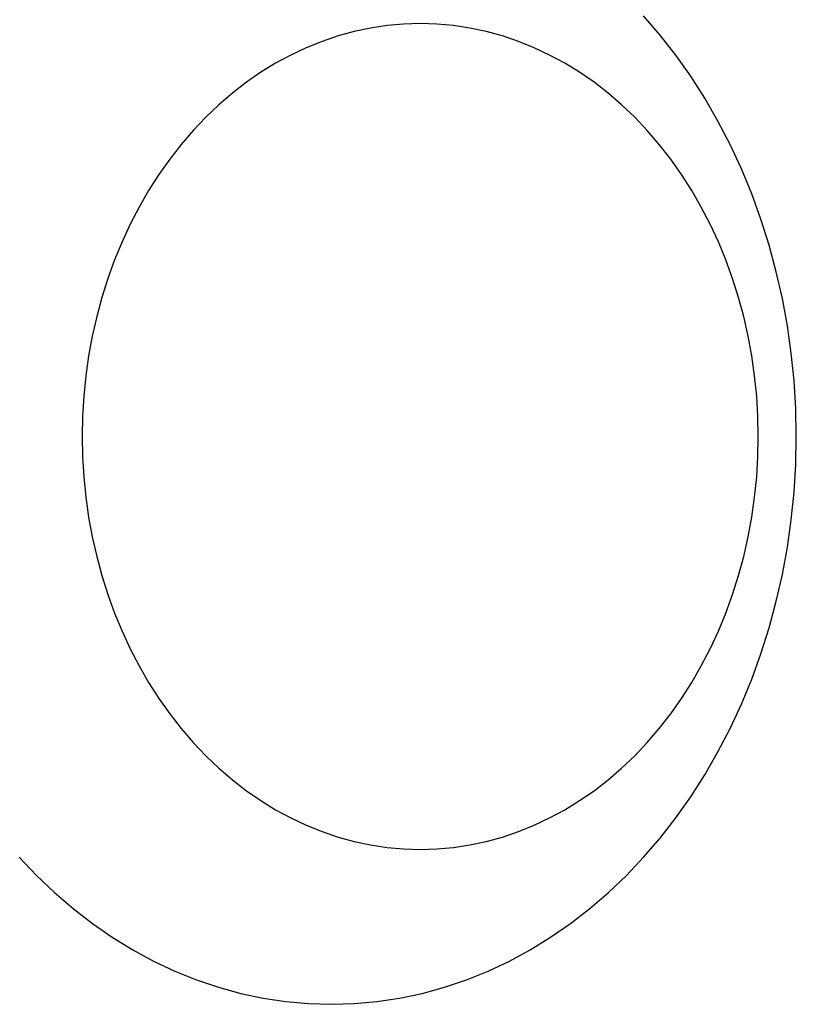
# Model space of a CAD drawing. Extents: x 637 to 3230, y 885 to 2745.
# Tile 134 of 151: x 2964.55 to 2972.08, y 2149.91 to 2159.45. Entities that reach past the tile are written whole.
import ezdxf

# ---------------------------------------------------------------- set-up
doc = ezdxf.new("R2010")
doc.units = 0
doc.layers.add('KF_GRAVIS_15_REAR', color=7, linetype='CONTINUOUS')

# ---------------------------------------------------------------- blocks, each defined once
blk = doc.blocks.new('KF_GRAVIS_15_REAR')
at = {"layer": 'KF_GRAVIS_15_REAR'}
for points in [[(-56.8922, -101.762, 0), (-56.7247, -101.938, 0), (-56.5504, -102.104, 0), (-56.3696, -102.26, 0), (-56.1828, -102.404, 0), (-55.9904, -102.537, 0), (-55.7928, -102.659, 0), (-55.5907, -102.768, 0), (-55.3844, -102.865, 0), (-55.1744, -102.95, 0), (-54.9613, -103.022, 0), (-54.7455, -103.081, 0), (-54.5276, -103.127, 0), (-54.3082, -103.16, 0), (-54.0876, -103.18, 0), (-53.8666, -103.187, 0), (-53.6455, -103.18, 0), (-53.425, -103.16, 0), (-53.2055, -103.127, 0), (-52.9876, -103.081, 0), (-52.7719, -103.022, 0), (-52.5587, -102.95, 0), (-52.3488, -102.865, 0), (-52.1424, -102.768, 0), (-51.9403, -102.659, 0), (-51.7428, -102.537, 0), (-51.5504, -102.404, 0), (-51.3635, -102.26, 0), (-51.1827, -102.104, 0), (-51.0084, -101.938, 0), (-50.841, -101.762, 0), (-50.6808, -101.576, 0), (-50.5283, -101.38, 0), (-50.3839, -101.176, 0), (-50.2478, -100.963, 0), (-50.1205, -100.742, 0), (-50.0022, -100.514, 0), (-49.8932, -100.279, 0), (-49.7938, -100.038, 0), (-49.7042, -99.7914, 0), (-49.6246, -99.5395, 0), (-49.5552, -99.2832, 0), (-49.4962, -99.023, 0), (-49.4478, -98.7596, 0), (-49.41, -98.4937, 0), (-49.3829, -98.2257, 0), (-49.3667, -97.9565, 0), (-49.3612, -97.6866, 0), (-49.3667, -97.4168, 0), (-49.3829, -97.1475, 0), (-49.41, -96.8796, 0), (-49.4478, -96.6136, 0), (-49.4962, -96.3502, 0), (-49.5552, -96.0901, 0), (-49.6246, -95.8337, 0), (-49.7042, -95.5819, 0), (-49.7938, -95.3351, 0), (-49.8932, -95.094, 0), (-50.0022, -94.8591, 0), (-50.1205, -94.631, 0), (-50.2478, -94.4103, 0), (-50.3839, -94.1975, 0), (-50.5283, -93.9931, 0), (-50.6808, -93.7975, 0), (-50.841, -93.6114, 0)], [(-53.0062, -93.6866, 0), (-53.167, -93.6915, 0), (-53.3274, -93.7059, 0), (-53.487, -93.7299, 0), (-53.6454, -93.7635, 0), (-53.8024, -93.8065, 0), (-53.9573, -93.8589, 0), (-54.1101, -93.9205, 0), (-54.2601, -93.9911, 0), (-54.4071, -94.0707, 0), (-54.5508, -94.1589, 0), (-54.6907, -94.2557, 0), (-54.8266, -94.3608, 0), (-54.9581, -94.4738, 0), (-55.0849, -94.5946, 0), (-55.2066, -94.7228, 0), (-55.3231, -94.8582, 0), (-55.434, -95.0004, 0), (-55.5391, -95.1491, 0), (-55.638, -95.3038, 0), (-55.7306, -95.4644, 0), (-55.8166, -95.6302, 0), (-55.8959, -95.801, 0), (-55.9682, -95.9764, 0), (-56.0334, -96.1559, 0), (-56.0913, -96.3391, 0), (-56.1417, -96.5255, 0), (-56.1846, -96.7147, 0), (-56.2198, -96.9063, 0), (-56.2473, -97.0997, 0), (-56.267, -97.2946, 0), (-56.2789, -97.4904, 0), (-56.2828, -97.6866, 0), (-56.2789, -97.8829, 0), (-56.267, -98.0787, 0), (-56.2473, -98.2736, 0), (-56.2198, -98.467, 0), (-56.1846, -98.6586, 0), (-56.1417, -98.8478, 0), (-56.0913, -99.0342, 0), (-56.0334, -99.2174, 0), (-55.9682, -99.3969, 0), (-55.8959, -99.5722, 0), (-55.8166, -99.743, 0), (-55.7306, -99.9089, 0), (-55.638, -100.069, 0), (-55.5391, -100.224, 0), (-55.434, -100.373, 0), (-55.3231, -100.515, 0), (-55.2066, -100.65, 0), (-55.0849, -100.779, 0), (-54.9581, -100.899, 0), (-54.8266, -101.013, 0), (-54.6907, -101.118, 0), (-54.5508, -101.214, 0), (-54.4071, -101.303, 0), (-54.2601, -101.382, 0), (-54.1101, -101.453, 0), (-53.9573, -101.514, 0), (-53.8024, -101.567, 0), (-53.6454, -101.61, 0), (-53.487, -101.643, 0), (-53.3274, -101.667, 0), (-53.167, -101.682, 0), (-53.0062, -101.687, 0), (-52.8454, -101.682, 0), (-52.685, -101.667, 0), (-52.5254, -101.643, 0), (-52.367, -101.61, 0), (-52.21, -101.567, 0), (-52.0551, -101.514, 0), (-51.9023, -101.453, 0), (-51.7523, -101.382, 0), (-51.6053, -101.303, 0), (-51.4616, -101.214, 0), (-51.3217, -101.118, 0), (-51.1858, -101.013, 0), (-51.0543, -100.899, 0), (-50.9275, -100.779, 0), (-50.8058, -100.65, 0), (-50.6893, -100.515, 0), (-50.5784, -100.373, 0), (-50.4733, -100.224, 0), (-50.3744, -100.069, 0), (-50.2818, -99.9089, 0), (-50.1958, -99.743, 0), (-50.1165, -99.5722, 0), (-50.0442, -99.3969, 0), (-49.979, -99.2174, 0), (-49.9211, -99.0342, 0), (-49.8707, -98.8478, 0), (-49.8278, -98.6586, 0), (-49.7926, -98.467, 0), (-49.7651, -98.2736, 0), (-49.7454, -98.0787, 0), (-49.7335, -97.8829, 0), (-49.7296, -97.6866, 0), (-49.7335, -97.4904, 0), (-49.7454, -97.2946, 0), (-49.7651, -97.0997, 0), (-49.7926, -96.9063, 0), (-49.8278, -96.7147, 0), (-49.8707, -96.5255, 0), (-49.9211, -96.3391, 0), (-49.979, -96.1559, 0), (-50.0442, -95.9764, 0), (-50.1165, -95.801, 0), (-50.1958, -95.6302, 0), (-50.2818, -95.4644, 0), (-50.3744, -95.3038, 0), (-50.4733, -95.1491, 0), (-50.5784, -95.0004, 0), (-50.6893, -94.8582, 0), (-50.8058, -94.7228, 0), (-50.9275, -94.5946, 0), (-51.0543, -94.4738, 0), (-51.1858, -94.3608, 0), (-51.3217, -94.2557, 0), (-51.4616, -94.1589, 0), (-51.6053, -94.0707, 0), (-51.7523, -93.9911, 0), (-51.9023, -93.9205, 0), (-52.0551, -93.8589, 0), (-52.21, -93.8065, 0), (-52.367, -93.7635, 0), (-52.5254, -93.7299, 0), (-52.685, -93.7059, 0), (-52.8454, -93.6915, 0), (-53.0062, -93.6866, 0)]]:
    blk.add_polyline3d(points, dxfattribs=at)

msp = doc.modelspace()

# ---------------------------------------------------------------- block references
at = {"layer": 'KF_GRAVIS_15_REAR'}
msp.add_blockref('KF_GRAVIS_15_REAR', (3021.4392, 2253.1013), dxfattribs=at)

doc.saveas('drawing.dxf')
